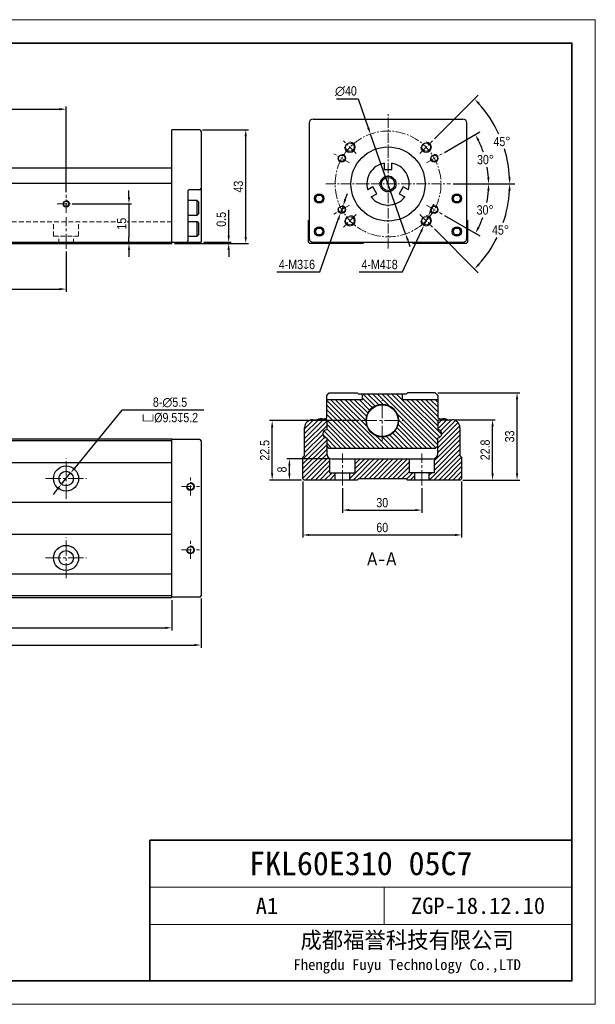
# Model space of a CAD drawing. Header units: millimetres. Extents: x 100 to 3612, y -424 to 856.
# Tile 30 of 45: x 2200 to 2418, y 30 to 402. Entities that reach past the tile are written whole.
import ezdxf

# ---------------------------------------------------------------- set-up
doc = ezdxf.new("R2010")
doc.units = ezdxf.units.MM
doc.linetypes.add('CENTER2', pattern=[28.575, 19.05, -3.175, 3.175, -3.175])
doc.linetypes.add('DASHED', pattern=[19.05, 12.7, -6.35])
doc.layers.get('Defpoints').update_dxf_attribs({"lineweight": 13})
for name, color, linetype, lineweight in [('剖面', 252, 'Continuous', 5), ('小粗', 7, 'Continuous', 25), ('标注', 3, 'Continuous', 13), ('点划线', 1, 'CENTER2', 13), ('粗线', 7, 'Continuous', 35), ('细线', 7, 'Continuous', 13), ('虚线', 253, 'DASHED', 13)]:
    doc.layers.add(name, color=color, linetype=linetype, lineweight=lineweight)
doc.styles.add('3.5', font='ARIALN.TTF', dxfattribs={"height": 3.5})
doc.styles.add('7', font='ARIALN.TTF', dxfattribs={"height": 7})
doc.styles.add('图号', font='txt', dxfattribs={"height": 3.5})
doc.dimstyles.new('A4—对齐', dxfattribs={"dimtxt": 3.5, "dimasz": 2.5, "dimexe": 1, "dimexo": 1, "dimgap": 1, "dimtad": 1, "dimdec": 1, "dimzin": 9, "dimdsep": 46, "dimtxsty": '3.5', "dimcen": 2.5, "dimadec": 0, "dimazin": 0, "dimtm": 1e-09, "dimtfac": 1, "dimtdec": 1, "dimtmove": 0, "dimatfit": 3, "dimfxl": 0, "dimtolj": 1, "dimarcsym": 0})
doc.dimstyles.new('A4—水平', dxfattribs={"dimtxt": 3.5, "dimasz": 2.5, "dimexe": 2, "dimexo": 1, "dimgap": 1, "dimtad": 1, "dimtih": 1, "dimtoh": 1, "dimdec": 1, "dimzin": 12, "dimdsep": 46, "dimtxsty": '3.5', "dimcen": 2.5, "dimadec": 0, "dimazin": 0, "dimtm": 1e-09, "dimtfac": 1, "dimtdec": 1, "dimtmove": 0, "dimatfit": 3, "dimfxl": 0, "dimtolj": 1, "dimarcsym": 0})
doc.dimstyles.new('A4—角度', dxfattribs={"dimtxt": 3.5, "dimasz": 2.5, "dimexe": 2, "dimexo": 1, "dimgap": 1, "dimtad": 1, "dimtih": 1, "dimtoh": 1, "dimdec": 1, "dimzin": 12, "dimdsep": 46, "dimtxsty": '3.5', "dimcen": 2.5, "dimadec": 0, "dimazin": 0, "dimtm": 1e-09, "dimtfac": 1, "dimtdec": 1, "dimtmove": 0, "dimatfit": 3, "dimfxl": 0, "dimtolj": 1, "dimarcsym": 0})

# ---------------------------------------------------------------- blocks, each defined once
blk = doc.blocks.new('A4图框')
at = {"layer": '粗线'}
for p in [(202, 5), (292, 35)]:
    blk.add_line(p, (202, 35), dxfattribs=at)
blk.add_lwpolyline([(5, 205), (292, 205), (292, 5), (5, 5)], close=True, dxfattribs=at)
at = {"layer": '细线'}
for p, q in [((292, 25), (202, 25)), ((252, 17), (252, 25)), ((292, 17), (202, 17))]:
    blk.add_line(p, q, dxfattribs=at)
blk.add_lwpolyline([(0, 210), (297, 210), (297, 0), (0, 0)], close=True, dxfattribs=at)
at = {"layer": '细线', "insert": (256.89, 11), "char_height": 3.5, "width": 70.2104, "attachment_point": 5, "style": '图号'}
blk.add_mtext('成都福誉科技有限公司\\P{\\H0.65714x;Fhengdu Fuyu Technology Co.,LTD}', dxfattribs=at)
blk = doc.blocks.new('*D357')
at = {"layer": 'Defpoints', "color": 0, "transparency": 16777216}
for p in [(2217.75, 368.34), (2037.75, 335.99), (2217.75, 335.99)]:
    blk.add_point(p, dxfattribs=at)
at = {"layer": '标注', "color": 0, "lineweight": -2, "transparency": 16777216}
for p, q in [((2037.75, 336.99), (2037.75, 369.34)), ((2217.75, 336.99), (2217.75, 369.34)), ((2040.25, 368.34), (2215.25, 368.34))]:
    blk.add_line(p, q, dxfattribs=at)
at = {"layer": '标注', "color": 0, "transparency": 16777216}
for points in [[(2040.25, 368.76), (2040.25, 367.93), (2037.75, 368.34)], [(2215.25, 368.76), (2215.25, 367.93), (2217.75, 368.34)]]:
    blk.add_solid(points, dxfattribs=at)
at = {"layer": '标注', "color": 0, "transparency": 16777216, "insert": (2127.75, 371.13), "char_height": 3.5, "width": 18.6714, "attachment_point": 5, "style": '3.5'}
blk.add_mtext('\\A1;100', dxfattribs=at)
blk = doc.blocks.new('*D360')
at = {"layer": 'Defpoints', "color": 0, "transparency": 16777216}
for p in [(2037.75, 315.58), (2217.75, 315.58), (2217.75, 300.35)]:
    blk.add_point(p, dxfattribs=at)
at = {"layer": '标注', "color": 0, "lineweight": -2, "transparency": 16777216}
for p, q in [((2037.75, 314.58), (2037.75, 299.35)), ((2217.75, 314.58), (2217.75, 299.35)), ((2040.25, 300.35), (2215.25, 300.35))]:
    blk.add_line(p, q, dxfattribs=at)
at = {"layer": '标注', "color": 0, "transparency": 16777216}
for points in [[(2040.25, 300.76), (2040.25, 299.93), (2037.75, 300.35)], [(2215.25, 300.76), (2215.25, 299.93), (2217.75, 300.35)]]:
    blk.add_solid(points, dxfattribs=at)
at = {"layer": '标注', "color": 0, "transparency": 16777216, "insert": (2127.75, 303.14), "char_height": 3.5, "width": 20.1435, "attachment_point": 5, "style": '3.5'}
blk.add_mtext('\\A1;{\\fSimSun|b0|i0|c134|p34;3}×100', dxfattribs=at)
blk = doc.blocks.new('*D361')
at = {"layer": 'Defpoints', "color": 0, "transparency": 16777216}
for p in [(2219, 332.58), (2241.53, 317.58), (2257.75, 317.58)]:
    blk.add_point(p, dxfattribs=at)
at = {"layer": '标注', "color": 0, "lineweight": -2, "transparency": 16777216}
for p, q in [((2241.53, 335.08), (2241.53, 337.58)), ((2220, 332.58), (2242.53, 332.58)), ((2241.53, 332.58), (2241.53, 330.08)), ((2241.53, 330.08), (2241.53, 320.08)), ((2241.53, 317.58), (2241.53, 320.08)), ((2256.75, 317.58), (2240.53, 317.58)), ((2241.53, 315.08), (2241.53, 312.58))]:
    blk.add_line(p, q, dxfattribs=at)
at = {"layer": '标注', "color": 0, "transparency": 16777216}
for points in [[(2241.11, 335.08), (2241.95, 335.08), (2241.53, 332.58)], [(2241.11, 315.08), (2241.95, 315.08), (2241.53, 317.58)]]:
    blk.add_solid(points, dxfattribs=at)
at = {"layer": '标注', "color": 0, "transparency": 16777216, "insert": (2238.74, 325.08), "char_height": 3.5, "attachment_point": 5, "rotation": 90, "style": '3.5', "bg_fill": 3, "box_fill_scale": 1.1, "bg_fill_color": 256, "bg_fill_true_color": 13158600, "bg_fill_transparency": 0}
blk.add_mtext('\\A1;15', dxfattribs=at)
blk = doc.blocks.new('*D362')
at = {"layer": 'Defpoints', "color": 0, "transparency": 16777216}
for p in [(2268.25, 360.58), (2285.64, 360.58), (2257.75, 317.58)]:
    blk.add_point(p, dxfattribs=at)
at = {"layer": '标注', "color": 0, "lineweight": -2, "transparency": 16777216}
for p, q in [((2269.25, 360.58), (2286.64, 360.58)), ((2285.64, 320.08), (2285.64, 358.08)), ((2258.75, 317.58), (2286.64, 317.58))]:
    blk.add_line(p, q, dxfattribs=at)
at = {"layer": '标注', "color": 0, "transparency": 16777216}
for points in [[(2285.22, 358.08), (2286.06, 358.08), (2285.64, 360.58)], [(2285.22, 320.08), (2286.06, 320.08), (2285.64, 317.58)]]:
    blk.add_solid(points, dxfattribs=at)
at = {"layer": '标注', "color": 0, "transparency": 16777216, "insert": (2282.85, 339.08), "char_height": 3.5, "attachment_point": 5, "rotation": 90, "style": '3.5'}
blk.add_mtext('\\A1;43', dxfattribs=at)
blk = doc.blocks.new('*D363')
at = {"layer": 'Defpoints', "color": 0, "transparency": 16777216}
for p in [(2257.75, 317.58), (2268.75, 318.08), (2279.19, 318.08)]:
    blk.add_point(p, dxfattribs=at)
at = {"layer": '标注', "color": 0, "lineweight": -2, "transparency": 16777216}
for p, q in [((2279.19, 320.58), (2279.19, 330.33)), ((2258.75, 317.58), (2280.19, 317.58)), ((2269.75, 318.08), (2280.19, 318.08)), ((2279.19, 317.58), (2279.19, 318.08)), ((2279.19, 315.08), (2279.19, 312.58))]:
    blk.add_line(p, q, dxfattribs=at)
at = {"layer": '标注', "color": 0, "transparency": 16777216}
for points in [[(2278.77, 320.58), (2279.61, 320.58), (2279.19, 318.08)], [(2278.77, 315.08), (2279.61, 315.08), (2279.19, 317.58)]]:
    blk.add_solid(points, dxfattribs=at)
at = {"layer": '标注', "color": 0, "transparency": 16777216, "insert": (2276.4, 326.71), "char_height": 3.5, "attachment_point": 5, "rotation": 90, "style": '3.5'}
blk.add_mtext('\\A1;0.5', dxfattribs=at)
blk = doc.blocks.new('*D364')
at = {"layer": 'Defpoints', "color": 0, "transparency": 16777216}
for p in [(2315.84, 340.08), (2362.96, 340.08), (2353.94, 332.1), (2376.85, 333.61), (2359.84, 328.69)]:
    blk.add_point(p, dxfattribs=at)
at = {"layer": '标注', "color": 0, "lineweight": -2, "transparency": 16777216}
for p, q in [((2363.96, 340.08), (2379.41, 340.08)), ((2360.71, 328.19), (2374.15, 320.43))]:
    blk.add_line(p, q, dxfattribs=at)
for start, end in [(349.1143, 356.1598), (333.8402, 340.2292)]:
    blk.add_arc((2340.11, 340.08), 37.31, start, end, dxfattribs=at)
at = {"layer": '标注', "color": 0, "transparency": 16777216}
for points in [[(2376.91, 337.6), (2377.75, 337.57), (2377.41, 340.08)], [(2373.96, 323.44), (2373.22, 323.83), (2372.42, 321.43)]]:
    blk.add_solid(points, dxfattribs=at)
at = {"layer": '标注', "color": 0, "transparency": 16777216, "insert": (2376.09, 330.25), "char_height": 3.5, "attachment_point": 5, "style": '3.5'}
blk.add_mtext('\\A1;30°', dxfattribs=at)
blk = doc.blocks.new('*D365')
at = {"layer": 'Defpoints', "color": 0, "transparency": 16777216}
for p in [(2359.84, 351.48), (2375.14, 352.84), (2353.94, 348.07), (2315.84, 340.08), (2362.96, 340.08)]:
    blk.add_point(p, dxfattribs=at)
at = {"layer": '标注', "color": 0, "lineweight": -2, "transparency": 16777216}
for p, q in [((2360.71, 351.98), (2374.13, 359.73)), ((2363.96, 340.08), (2379.39, 340.08))]:
    blk.add_line(p, q, dxfattribs=at)
for start, end in [(18.7271, 26.1573), (3.8427, 9.8782)]:
    blk.add_arc((2340.11, 340.08), 37.28, start, end, dxfattribs=at)
at = {"layer": '标注', "color": 0, "transparency": 16777216}
for points in [[(2373.2, 356.32), (2373.94, 356.72), (2372.39, 358.73)], [(2377.72, 342.6), (2376.89, 342.57), (2377.39, 340.08)]]:
    blk.add_solid(points, dxfattribs=at)
at = {"layer": '标注', "color": 0, "transparency": 16777216, "insert": (2376.24, 349.27), "char_height": 3.5, "attachment_point": 5, "style": '3.5'}
blk.add_mtext('\\A1;30°', dxfattribs=at)
blk = doc.blocks.new('*D366')
at = {"layer": 'Defpoints', "color": 0, "transparency": 16777216}
for p in [(2379.28, 362.82), (2356.2, 356.38), (2351.38, 351.57), (2315.84, 340.08), (2362.96, 340.08)]:
    blk.add_point(p, dxfattribs=at)
at = {"layer": '标注', "color": 0, "lineweight": -2, "transparency": 16777216}
for p, q in [((2356.91, 357.09), (2373.47, 373.65)), ((2363.96, 340.08), (2387.37, 340.08))]:
    blk.add_line(p, q, dxfattribs=at)
for start, end in [(24.4408, 41.8497), (3.1503, 16.9472)]:
    blk.add_arc((2339.9, 340.08), 45.47, start, end, dxfattribs=at)
at = {"layer": '标注', "color": 0, "transparency": 16777216}
for points in [[(2373.47, 370.14), (2374.07, 370.71), (2372.05, 372.24)], [(2385.72, 342.6), (2384.89, 342.57), (2385.37, 340.08)]]:
    blk.add_solid(points, dxfattribs=at)
at = {"layer": '标注', "color": 0, "transparency": 16777216, "insert": (2382.45, 356.12), "char_height": 3.5, "attachment_point": 5, "style": '3.5'}
blk.add_mtext('\\A1;45°', dxfattribs=at)
blk = doc.blocks.new('*D367')
at = {"layer": 'Defpoints', "color": 0, "transparency": 16777216}
for p in [(2315.84, 340.08), (2362.96, 340.08), (2351.38, 328.6), (2356.2, 323.79), (2379.28, 317.35)]:
    blk.add_point(p, dxfattribs=at)
at = {"layer": '标注', "color": 0, "lineweight": -2, "transparency": 16777216}
for p, q in [((2363.96, 340.08), (2387.37, 340.08)), ((2356.91, 323.08), (2373.47, 306.52))]:
    blk.add_line(p, q, dxfattribs=at)
for start, end in [(341.2432, 356.8497), (318.1503, 333.6525)]:
    blk.add_arc((2339.9, 340.08), 45.47, start, end, dxfattribs=at)
at = {"layer": '标注', "color": 0, "transparency": 16777216}
for points in [[(2384.89, 337.6), (2385.72, 337.57), (2385.37, 340.08)], [(2374.07, 309.46), (2373.47, 310.03), (2372.05, 307.93)]]:
    blk.add_solid(points, dxfattribs=at)
at = {"layer": '标注', "color": 0, "transparency": 16777216, "insert": (2381.91, 322.68), "char_height": 3.5, "attachment_point": 5, "style": '3.5'}
blk.add_mtext('\\A1;45°', dxfattribs=at)
blk = doc.blocks.new('*D368')
at = {"layer": 'Defpoints', "color": 0, "transparency": 16777216}
for p in [(2354.63, 328.01), (2352.95, 324.38)]:
    blk.add_point(p, dxfattribs=at)
at = {"layer": '标注', "color": 0, "lineweight": -2, "transparency": 16777216}
for p, q in [((2355.67, 330.28), (2356.72, 332.55)), ((2354.63, 328.01), (2352.95, 324.38)), ((2344.86, 306.84), (2351.9, 322.11)), ((2328.55, 306.84), (2344.86, 306.84))]:
    blk.add_line(p, q, dxfattribs=at)
at = {"layer": '标注', "color": 0, "transparency": 16777216}
for points in [[(2355.3, 330.46), (2356.05, 330.11), (2354.63, 328.01)], [(2351.53, 322.28), (2352.28, 321.93), (2352.95, 324.38)]]:
    blk.add_solid(points, dxfattribs=at)
at = {"layer": '标注', "color": 0, "transparency": 16777216, "insert": (2336.21, 309.63), "char_height": 3.5, "attachment_point": 5, "style": '3.5'}
blk.add_mtext('\\A1;4-M4{\\Fgdt|c134;x}8', dxfattribs=at)
blk = doc.blocks.new('*D369')
at = {"layer": 'Defpoints', "color": 0, "transparency": 16777216}
for p in [(2322.4, 331.81), (2321.41, 328.98)]:
    blk.add_point(p, dxfattribs=at)
at = {"layer": '标注', "color": 0, "lineweight": -2, "transparency": 16777216}
for p, q in [((2323.23, 334.17), (2324.06, 336.52)), ((2322.4, 331.81), (2321.41, 328.98)), ((2313.62, 306.84), (2320.58, 326.62)), ((2297.33, 306.84), (2313.62, 306.84))]:
    blk.add_line(p, q, dxfattribs=at)
at = {"layer": '标注', "color": 0, "transparency": 16777216}
for points in [[(2322.84, 334.3), (2323.62, 334.03), (2322.4, 331.81)], [(2320.18, 326.76), (2320.97, 326.48), (2321.41, 328.98)]]:
    blk.add_solid(points, dxfattribs=at)
at = {"layer": '标注', "color": 0, "transparency": 16777216, "insert": (2304.98, 309.63), "char_height": 3.5, "attachment_point": 5, "style": '3.5'}
blk.add_mtext('\\A1;4-M3{\\Fgdt|c134;x}6', dxfattribs=at)
blk = doc.blocks.new('*D370')
at = {"layer": 'Defpoints', "color": 0, "transparency": 16777216}
for p in [(2332.77, 358.95), (2346.03, 321.22)]:
    blk.add_point(p, dxfattribs=at)
at = {"layer": '标注', "color": 0, "lineweight": -2, "transparency": 16777216}
for p, q in [((2319.88, 372.26), (2328.09, 372.26)), ((2328.09, 372.26), (2331.94, 361.31)), ((2346.03, 321.22), (2332.77, 358.95)), ((2346.86, 318.86), (2347.69, 316.5))]:
    blk.add_line(p, q, dxfattribs=at)
at = {"layer": '标注', "color": 0, "transparency": 16777216}
for points in [[(2332.33, 361.45), (2331.54, 361.17), (2332.77, 358.95)], [(2347.25, 319), (2346.47, 318.72), (2346.03, 321.22)]]:
    blk.add_solid(points, dxfattribs=at)
at = {"layer": '标注', "color": 0, "transparency": 16777216, "insert": (2323.48, 375.15), "char_height": 3.5, "attachment_point": 5, "style": '3.5'}
blk.add_mtext('\\A1;∅40', dxfattribs=at)
blk = doc.blocks.new('*D376')
at = {"layer": 'Defpoints', "color": 0, "transparency": 16777216}
for p in [(1938.75, 183.93), (2268.75, 184.43), (2268.75, 165.8)]:
    blk.add_point(p, dxfattribs=at)
at = {"layer": '标注', "color": 0, "lineweight": -2, "transparency": 16777216}
for p, q in [((1938.75, 182.93), (1938.75, 164.8)), ((2268.75, 183.43), (2268.75, 164.8)), ((1941.25, 165.8), (2266.25, 165.8))]:
    blk.add_line(p, q, dxfattribs=at)
at = {"layer": '标注', "color": 0, "transparency": 16777216}
for points in [[(1941.25, 166.21), (1941.25, 165.38), (1938.75, 165.8)], [(2266.25, 166.21), (2266.25, 165.38), (2268.75, 165.8)]]:
    blk.add_solid(points, dxfattribs=at)
at = {"layer": '标注', "color": 0, "transparency": 16777216, "insert": (2103.75, 168.58), "char_height": 3.5, "width": 25.9299, "attachment_point": 5, "style": '3.5'}
blk.add_mtext('\\A1;470', dxfattribs=at)
blk = doc.blocks.new('*D377')
at = {"layer": 'Defpoints', "color": 0, "transparency": 16777216}
for p in [(1997.75, 183.73), (2257.75, 183.73), (2257.75, 172.3)]:
    blk.add_point(p, dxfattribs=at)
at = {"layer": '标注', "color": 0, "lineweight": -2, "transparency": 16777216}
for p, q in [((1997.75, 182.73), (1997.75, 171.3)), ((2257.75, 182.73), (2257.75, 171.3)), ((2000.25, 172.3), (2255.25, 172.3))]:
    blk.add_line(p, q, dxfattribs=at)
at = {"layer": '标注', "color": 0, "transparency": 16777216}
for points in [[(2000.25, 172.71), (2000.25, 171.88), (1997.75, 172.3)], [(2255.25, 172.71), (2255.25, 171.88), (2257.75, 172.3)]]:
    blk.add_solid(points, dxfattribs=at)
at = {"layer": '标注', "color": 0, "transparency": 16777216, "insert": (2103.75, 175.08), "char_height": 3.5, "width": 18.7578, "attachment_point": 5, "style": '3.5'}
blk.add_mtext('\\A1;400', dxfattribs=at)
blk = doc.blocks.new('*D390')
at = {"layer": 'Defpoints', "color": 0, "transparency": 16777216}
for p in [(2219.49, 230.87), (2216.01, 226.6)]:
    blk.add_point(p, dxfattribs=at)
at = {"layer": '标注', "color": 0, "lineweight": -2, "transparency": 16777216}
for p, q in [((2238.86, 254.63), (2221.07, 232.8)), ((2269.8, 254.63), (2238.86, 254.63)), ((2216.01, 226.6), (2219.49, 230.87)), ((2214.43, 224.67), (2212.85, 222.73))]:
    blk.add_line(p, q, dxfattribs=at)
at = {"layer": '标注', "color": 0, "transparency": 16777216}
for points in [[(2220.74, 233.07), (2221.39, 232.54), (2219.49, 230.87)], [(2214.11, 224.93), (2214.75, 224.4), (2216.01, 226.6)]]:
    blk.add_solid(points, dxfattribs=at)
at = {"layer": '标注', "color": 0, "transparency": 16777216, "insert": (2257.02, 254.63), "char_height": 3.5, "attachment_point": 5, "style": '3.5'}
blk.add_mtext('\\A1;8-∅5.5\\P{\\Fgdt|c134;v}%%C9.5{\\Fgdt|c134;x}5.2', dxfattribs=at)
blk = doc.blocks.new('*D391')
at = {"layer": 'Defpoints', "color": 0, "transparency": 16777216}
for p in [(2322.22, 226.15), (2352.22, 226.15), (2352.22, 216.81)]:
    blk.add_point(p, dxfattribs=at)
at = {"layer": '标注', "color": 0, "lineweight": -2, "transparency": 16777216}
for p, q in [((2322.22, 225.15), (2322.22, 215.81)), ((2352.22, 225.15), (2352.22, 215.81)), ((2324.72, 216.81), (2349.72, 216.81))]:
    blk.add_line(p, q, dxfattribs=at)
at = {"layer": '标注', "color": 0, "transparency": 16777216}
for points in [[(2324.72, 217.23), (2324.72, 216.4), (2322.22, 216.81)], [(2349.72, 217.23), (2349.72, 216.4), (2352.22, 216.81)]]:
    blk.add_solid(points, dxfattribs=at)
at = {"layer": '标注', "color": 0, "transparency": 16777216, "insert": (2337.22, 219.6), "char_height": 3.5, "attachment_point": 5, "style": '3.5'}
blk.add_mtext('\\A1;30', dxfattribs=at)
blk = doc.blocks.new('*D392')
at = {"layer": 'Defpoints', "color": 0, "transparency": 16777216}
for p in [(2307.22, 228.65), (2367.22, 228.65), (2367.22, 207.41)]:
    blk.add_point(p, dxfattribs=at)
at = {"layer": '标注', "color": 0, "lineweight": -2, "transparency": 16777216}
for p, q in [((2307.22, 227.65), (2307.22, 206.41)), ((2367.22, 227.65), (2367.22, 206.41)), ((2309.72, 207.41), (2364.72, 207.41))]:
    blk.add_line(p, q, dxfattribs=at)
at = {"layer": '标注', "color": 0, "transparency": 16777216}
for points in [[(2309.72, 207.83), (2309.72, 207), (2307.22, 207.41)], [(2364.72, 207.83), (2364.72, 207), (2367.22, 207.41)]]:
    blk.add_solid(points, dxfattribs=at)
at = {"layer": '标注', "color": 0, "transparency": 16777216, "insert": (2337.22, 210.2), "char_height": 3.5, "attachment_point": 5, "style": '3.5'}
blk.add_mtext('\\A1;60', dxfattribs=at)
blk = doc.blocks.new('*D393')
at = {"layer": 'Defpoints', "color": 0, "transparency": 16777216}
for p in [(2295.63, 250.65), (2329.51, 250.65), (2307.72, 228.15)]:
    blk.add_point(p, dxfattribs=at)
at = {"layer": '标注', "color": 0, "lineweight": -2, "transparency": 16777216}
for p, q in [((2328.51, 250.65), (2294.63, 250.65)), ((2295.63, 230.65), (2295.63, 248.15)), ((2306.72, 228.15), (2294.63, 228.15))]:
    blk.add_line(p, q, dxfattribs=at)
at = {"layer": '标注', "color": 0, "transparency": 16777216}
for points in [[(2295.21, 248.15), (2296.04, 248.15), (2295.63, 250.65)], [(2295.21, 230.65), (2296.04, 230.65), (2295.63, 228.15)]]:
    blk.add_solid(points, dxfattribs=at)
at = {"layer": '标注', "color": 0, "transparency": 16777216, "insert": (2292.84, 239.4), "char_height": 3.5, "attachment_point": 5, "rotation": 90, "style": '3.5'}
blk.add_mtext('\\A1;22.5', dxfattribs=at)
blk = doc.blocks.new('*D394')
at = {"layer": 'Defpoints', "color": 0, "transparency": 16777216}
for p in [(2363.57, 250.95), (2378.91, 250.95), (2366.72, 228.15)]:
    blk.add_point(p, dxfattribs=at)
at = {"layer": '标注', "color": 0, "lineweight": -2, "transparency": 16777216}
for p, q in [((2364.57, 250.95), (2379.91, 250.95)), ((2378.91, 230.65), (2378.91, 248.45)), ((2367.72, 228.15), (2379.91, 228.15))]:
    blk.add_line(p, q, dxfattribs=at)
at = {"layer": '标注', "color": 0, "transparency": 16777216}
for points in [[(2378.49, 248.45), (2379.33, 248.45), (2378.91, 250.95)], [(2378.49, 230.65), (2379.33, 230.65), (2378.91, 228.15)]]:
    blk.add_solid(points, dxfattribs=at)
at = {"layer": '标注', "color": 0, "transparency": 16777216, "insert": (2376.12, 239.55), "char_height": 3.5, "attachment_point": 5, "rotation": 90, "style": '3.5'}
blk.add_mtext('\\A1;22.8', dxfattribs=at)
blk = doc.blocks.new('*D395')
at = {"layer": 'Defpoints', "color": 0, "transparency": 16777216}
for p in [(2357.22, 261.15), (2388.15, 261.15), (2366.72, 228.15)]:
    blk.add_point(p, dxfattribs=at)
at = {"layer": '标注', "color": 0, "lineweight": -2, "transparency": 16777216}
for p, q in [((2358.22, 261.15), (2389.15, 261.15)), ((2388.15, 230.65), (2388.15, 258.65)), ((2367.72, 228.15), (2389.15, 228.15))]:
    blk.add_line(p, q, dxfattribs=at)
at = {"layer": '标注', "color": 0, "transparency": 16777216}
for points in [[(2387.74, 258.65), (2388.57, 258.65), (2388.15, 261.15)], [(2387.74, 230.65), (2388.57, 230.65), (2388.15, 228.15)]]:
    blk.add_solid(points, dxfattribs=at)
at = {"layer": '标注', "color": 0, "transparency": 16777216, "insert": (2385.37, 244.65), "char_height": 3.5, "attachment_point": 5, "rotation": 90, "style": '3.5'}
blk.add_mtext('\\A1;33', dxfattribs=at)
blk = doc.blocks.new('*D436')
at = {"layer": 'Defpoints', "color": 0, "transparency": 16777216}
for p in [(2302.13, 236.15), (2318.22, 236.15), (2307.72, 228.15)]:
    blk.add_point(p, dxfattribs=at)
at = {"layer": '标注', "color": 0, "lineweight": -2, "transparency": 16777216}
for p, q in [((2317.22, 236.15), (2301.13, 236.15)), ((2302.13, 230.65), (2302.13, 233.65)), ((2306.72, 228.15), (2301.13, 228.15))]:
    blk.add_line(p, q, dxfattribs=at)
at = {"layer": '标注', "color": 0, "transparency": 16777216}
for points in [[(2301.71, 233.65), (2302.54, 233.65), (2302.13, 236.15)], [(2301.71, 230.65), (2302.54, 230.65), (2302.13, 228.15)]]:
    blk.add_solid(points, dxfattribs=at)
at = {"layer": '标注', "color": 0, "transparency": 16777216, "insert": (2299.34, 232.15), "char_height": 3.5, "attachment_point": 5, "rotation": 90, "style": '3.5'}
blk.add_mtext('\\A1;8', dxfattribs=at)

msp = doc.modelspace()

# ---------------------------------------------------------------- hatches: boundary and pattern name
at = {"layer": '剖面'}
h = msp.add_hatch(dxfattribs=at)
h.set_pattern_fill('ANSI31', color=256, scale=0.4, angle=90)
h.set_pattern_definition([(135, (1777.809, 51.3413), (-0.8980256, -0.8980256), [])])
h.paths.add_polyline_path([(2361.94, 250.95), (2358.22, 250.95), (2358.22, 247.15, -1), (2358.22, 244.15), (2358.22, 241.15), (2357.22, 240.15), (2317.22, 240.15), (2316.22, 241.15), (2316.22, 244.15, -1), (2316.22, 247.15), (2316.22, 250.95), (2312.51, 250.95, -0.217742), (2314.99, 251.18), (2316.22, 251.63), (2316.22, 258.65), (2329.72, 258.65), (2329.72, 260.65), (2344.72, 260.65), (2344.72, 258.65), (2358.22, 258.65), (2358.22, 251.63), (2359.46, 251.18, -0.217742)])
h.paths.add_polyline_path([(2331, 250.65, -1), (2343.45, 250.65, -1)], flags=16)
h.paths.add_polyline_path([(2331.22, 250.65, -1), (2343.22, 250.65, -1)], flags=0)
h = msp.add_hatch(dxfattribs=at)
h.set_pattern_fill('ANSI31', color=256, scale=0.4)
h.set_pattern_definition([(45, (2310.825, 236.1077), (-0.898026, 0.898026), [])])
h.paths.add_polyline_path([(2317.47, 236.29, -0.305615), (2316.22, 238.15), (2316.22, 244.15, -1), (2316.22, 247.15), (2316.22, 250.95), (2310.87, 250.95, 0.414214), (2307.87, 247.95), (2307.87, 237.5), (2307.22, 236.85), (2307.22, 228.65), (2307.72, 228.15), (2319.47, 228.15), (2319.47, 230.95), (2317.47, 230.95)])
h.paths.add_polyline_path([(2367.22, 236.85), (2366.57, 237.5), (2366.57, 247.95, 0.414214), (2363.57, 250.95), (2358.22, 250.95), (2358.22, 247.15, -1), (2358.22, 244.15), (2358.22, 238.15, -0.305615), (2356.97, 236.29), (2356.97, 230.95), (2354.97, 230.95), (2354.97, 228.15), (2366.72, 228.15), (2367.22, 228.65)])
h.paths.add_polyline_path([(2346.22, 228.65), (2346.72, 228.15), (2349.47, 228.15), (2349.47, 230.95), (2347.47, 230.95), (2347.47, 236.15), (2326.97, 236.15), (2326.97, 230.95), (2324.97, 230.95), (2324.97, 228.15), (2327.72, 228.15), (2328.22, 228.65)])

# ---------------------------------------------------------------- linework, layer by layer
at = {"layer": '小粗'}
for p, q in [((2309.6, 363.08), (2309.6, 319.58)), ((2311.1, 364.58), (2367.7, 364.58)), ((2369.2, 319.58), (2369.2, 363.08)), ((2257.75, 317.58), (2257.75, 360.58)), ((2268.25, 360.58), (2257.75, 360.58)), ((2268.75, 360.08), (2268.75, 318.08)), ((2337.9, 347.94), (2337.9, 345.58)), ((2340.9, 345.58), (2340.9, 347.94)), ((2257.75, 346.08), (2163.05, 346.08)), ((2337.9, 345.58), (2340.9, 345.58)), ((1997.75, 340.38), (2257.75, 340.38)), ((2333.67, 339.01), (2331.71, 337.88)), ((2335.17, 336.41), (2333.67, 339.01)), ((2345.13, 339.01), (2343.63, 336.41)), ((2347.09, 337.88), (2345.13, 339.01)), ((2263.75, 337.33), (2263.75, 318.58)), ((2268.25, 337.83), (2264.25, 337.83)), ((2311.96, 334.58), (2312.68, 335.83)), ((2312.68, 335.83), (2314.12, 335.83)), ((2314.12, 335.83), (2314.84, 334.58)), ((2333.07, 335.2), (2335.17, 336.41)), ((2343.63, 336.41), (2345.73, 335.2)), ((2363.96, 334.58), (2364.68, 335.83)), ((2364.68, 335.83), (2366.12, 335.83)), ((2366.12, 335.83), (2366.84, 334.58)), ((2267.25, 333.83), (2263.75, 333.83)), ((2267.75, 333.33), (2267.25, 333.83)), ((2267.25, 328.33), (2267.25, 333.83)), ((2267.75, 333.33), (2267.75, 328.83)), ((2312.68, 333.33), (2311.96, 334.58)), ((2314.12, 333.33), (2312.68, 333.33)), ((2314.84, 334.58), (2314.12, 333.33)), ((2364.68, 333.33), (2363.96, 334.58)), ((2366.12, 333.33), (2364.68, 333.33)), ((2366.84, 334.58), (2366.12, 333.33)), ((2263.75, 328.33), (2267.25, 328.33)), ((2267.25, 328.33), (2267.75, 328.83)), ((2267.25, 325.83), (2263.75, 325.83)), ((2267.75, 325.33), (2267.25, 325.83)), ((2267.25, 320.33), (2267.25, 325.83)), ((2267.75, 325.33), (2267.75, 320.83)), ((2309.4, 326.28), (2309.6, 326.48)), ((2309.4, 318.08), (2309.4, 326.28)), ((2369.2, 326.48), (2369.4, 326.28)), ((2369.4, 326.28), (2369.4, 318.08)), ((2263.75, 320.33), (2267.25, 320.33)), ((2267.25, 320.33), (2267.75, 320.83)), ((2311.96, 322.08), (2312.68, 323.33)), ((2312.68, 320.83), (2311.96, 322.08)), ((2312.68, 323.33), (2314.12, 323.33)), ((2314.12, 320.83), (2312.68, 320.83)), ((2314.12, 323.33), (2314.84, 322.08)), ((2314.84, 322.08), (2314.12, 320.83)), ((2363.96, 322.08), (2364.68, 323.33)), ((2364.68, 320.83), (2363.96, 322.08)), ((2364.68, 323.33), (2366.12, 323.33)), ((2366.12, 320.83), (2364.68, 320.83)), ((2366.12, 323.33), (2366.84, 322.08)), ((2366.84, 322.08), (2366.12, 320.83)), ((1938.75, 318.08), (2268.75, 318.08)), ((1997.75, 317.58), (2257.75, 317.58)), ((2309.4, 318.08), (2309.9, 317.58)), ((2329.9, 317.58), (2309.9, 317.58)), ((2311.1, 318.08), (2367.7, 318.08)), ((2330.4, 318.08), (2329.9, 317.58)), ((2348.9, 317.58), (2348.4, 318.08)), ((2368.9, 317.58), (2348.9, 317.58)), ((2368.9, 317.58), (2369.4, 318.08)), ((2316.22, 260.15), (2317.22, 261.15)), ((2317.22, 261.15), (2327.72, 261.15)), ((2328.22, 260.65), (2327.72, 261.15)), ((2346.22, 260.65), (2328.22, 260.65)), ((2329.72, 258.65), (2329.72, 260.65)), ((2344.72, 260.65), (2344.72, 258.65)), ((2346.72, 261.15), (2346.22, 260.65)), ((2357.22, 261.15), (2346.72, 261.15)), ((2357.22, 261.15), (2358.22, 260.15)), ((2316.22, 251.63), (2316.22, 260.15)), ((2316.22, 258.65), (2329.72, 258.65)), ((2344.72, 258.65), (2358.22, 258.65)), ((2358.22, 260.15), (2358.22, 251.63)), ((2310.87, 250.95), (2316.22, 250.95)), ((2314.99, 251.18), (2316.22, 251.63)), ((2316.22, 250.95), (2316.22, 247.15)), ((2358.22, 251.63), (2359.46, 251.18)), ((2358.22, 250.95), (2358.22, 247.15)), ((2358.22, 250.95), (2363.57, 250.95)), ((2307.87, 237.5), (2307.87, 247.95)), ((2366.57, 247.95), (2366.57, 237.5)), ((1997.75, 243.73), (2257.75, 243.73)), ((1997.75, 243.08), (2257.75, 243.08)), ((2257.75, 183.73), (2257.75, 243.73)), ((2268.25, 243.53), (2257.75, 243.53)), ((2268.75, 243.03), (2268.75, 184.43)), ((2316.22, 244.15), (2316.22, 238.15)), ((2358.22, 238.15), (2358.22, 244.15)), ((2317.22, 240.15), (2316.22, 241.15)), ((2357.22, 240.15), (2317.22, 240.15)), ((2358.22, 241.15), (2357.22, 240.15)), ((2257.75, 234.73), (1997.75, 234.73)), ((2307.22, 236.85), (2307.87, 237.5)), ((2307.22, 228.65), (2307.22, 236.85)), ((2317.47, 230.95), (2317.47, 236.29)), ((2318.22, 236.15), (2356.22, 236.15)), ((2326.97, 230.95), (2326.97, 236.15)), ((2347.47, 230.95), (2347.47, 236.15)), ((2356.97, 230.95), (2356.97, 236.29)), ((2366.57, 237.5), (2367.22, 236.85)), ((2367.22, 236.85), (2367.22, 228.65)), ((2317.47, 230.95), (2326.97, 230.95)), ((2319.47, 228.15), (2319.47, 230.95)), ((2324.97, 228.15), (2324.97, 230.95)), ((2356.97, 230.95), (2347.47, 230.95)), ((2349.47, 228.15), (2349.47, 230.95)), ((2354.97, 228.15), (2354.97, 230.95)), ((2307.22, 228.65), (2307.72, 228.15)), ((2327.72, 228.15), (2307.72, 228.15)), ((2328.22, 228.65), (2327.72, 228.15)), ((2346.22, 228.65), (2328.22, 228.65)), ((2346.72, 228.15), (2346.22, 228.65)), ((2366.72, 228.15), (2346.72, 228.15)), ((2366.72, 228.15), (2367.22, 228.65)), ((2257.75, 219.73), (2163.05, 219.73)), ((2163.05, 207.73), (2257.75, 207.73)), ((1997.75, 192.73), (2257.75, 192.73)), ((2257.75, 184.38), (1997.75, 184.38)), ((1997.75, 183.73), (2257.75, 183.73)), ((2268.25, 183.93), (2257.75, 183.93))]:
    msp.add_line(p, q, dxfattribs=at)
for centre, radius in [((2325.01, 353.97), 1.65), ((2339.4, 340.08), 14), ((2353.79, 353.97), 1.65), ((2321.9, 349.78), 1.25), ((2356.89, 349.78), 1.25), ((2339.4, 340.08), 3), ((2339.4, 340.08), 2.5), ((2313.4, 334.58), 1.75), ((2365.4, 334.58), 1.75), ((2217.75, 332.58), 1.02), ((2321.9, 330.39), 1.25), ((2356.89, 330.39), 1.25), ((2325.01, 326.19), 1.65), ((2353.79, 326.19), 1.65), ((2313.4, 322.08), 1.75), ((2365.4, 322.08), 1.75), ((2337.22, 250.65), 6), ((2217.75, 228.73), 4.75), ((2217.75, 228.73), 2.75), ((2264.75, 225.73), 1.25), ((2217.75, 198.73), 4.75), ((2217.75, 198.73), 2.75), ((2264.75, 201.73), 1.25)]:
    msp.add_circle(centre, radius, dxfattribs=at)
for centre, radius, start, end in [((2311.1, 363.08), 1.5, 90, 180), ((2367.7, 363.08), 1.5, 0, 90), ((2268.25, 360.08), 0.5, 0, 90), ((2339.4, 340.08), 8, 100.8069, 196.0174), ((2339.4, 340.08), 8, 343.9826, 79.1931), ((2264.25, 337.33), 0.5, 90, 180), ((2268.25, 338.33), 0.5, 270, 0), ((2339.4, 340.08), 8, 217.6646, 322.3354), ((2263.25, 318.58), 0.5, 270, 360), ((2311.1, 319.58), 1.5, 180, 270), ((2367.7, 319.58), 1.5, 270, 0), ((2310.87, 247.95), 3, 90, 180), ((2314.01, 248.35), 3, 70.7906, 119.9264), ((2360.44, 248.35), 3, 60.0736, 109.2094), ((2363.57, 247.95), 3, 0, 90), ((2316.22, 245.65), 1.5, 90, 270), ((2358.22, 245.65), 1.5, 270, 90), ((2268.25, 243.03), 0.5, 0, 90), ((2318.22, 238.15), 2, 180, 270), ((2356.22, 238.15), 2, 270, 0), ((2268.25, 184.43), 0.5, 270, 0)]:
    msp.add_arc(centre, radius, start, end, dxfattribs=at)
at = {"layer": '标注'}
msp.add_circle((2337.22, 250.65), 6.22, dxfattribs=at)
for centre, radius in [((2325.01, 353.97), 2), ((2353.79, 353.97), 2), ((2321.9, 349.78), 1.5), ((2356.89, 349.78), 1.5), ((2217.75, 332.58), 1.25), ((2321.9, 330.39), 1.5), ((2356.89, 330.39), 1.5), ((2325.01, 326.19), 2), ((2353.79, 326.19), 2), ((2264.75, 225.73), 1.5), ((2264.75, 201.73), 1.5)]:
    msp.add_arc(centre, radius, 180, 90, dxfattribs=at)
at = {"layer": '点划线', "ltscale": 0.2}
for p, q in [((2339.4, 315.64), (2339.4, 367.03)), ((2327.42, 351.57), (2322.6, 356.38)), ((2351.38, 351.57), (2356.2, 356.38)), ((2324.86, 348.07), (2318.95, 351.48)), ((2353.94, 348.07), (2359.84, 351.48)), ((2315.84, 340.08), (2362.96, 340.08)), ((2217.75, 329.18), (2217.75, 335.99)), ((2214.34, 332.58), (2221.16, 332.58)), ((2324.86, 332.1), (2318.95, 328.69)), ((2353.94, 332.1), (2359.84, 328.69)), ((2327.42, 328.6), (2322.6, 323.79)), ((2351.38, 328.6), (2356.2, 323.79)), ((2264.75, 222.33), (2264.75, 229.14)), ((2261.34, 225.73), (2268.16, 225.73)), ((2264.75, 198.33), (2264.75, 205.14)), ((2261.34, 201.73), (2268.16, 201.73))]:
    msp.add_line(p, q, dxfattribs=at)
at = {"layer": '点划线', "ltscale": 0.3}
for p, q in [((2217.75, 315.58), (2217.75, 327.58)), ((2337.22, 242.93), (2337.22, 258.36)), ((2329.51, 250.65), (2344.94, 250.65)), ((2217.75, 221.02), (2217.75, 236.45)), ((2322.22, 226.15), (2322.22, 238.15)), ((2352.22, 226.15), (2352.22, 238.15)), ((2210.03, 228.73), (2225.46, 228.73)), ((2217.75, 191.02), (2217.75, 206.45)), ((2210.03, 198.73), (2225.46, 198.73))]:
    msp.add_line(p, q, dxfattribs=at)
at = {"layer": '点划线', "ltscale": 0.2}
msp.add_circle((2339.4, 340.08), 20, dxfattribs=at)
at = {"layer": '虚线', "ltscale": 0.14}
for p, q in [((2257.75, 325.73), (1997.75, 325.73)), ((2213, 320.38), (2213, 325.73)), ((2222.5, 320.38), (2222.5, 325.58)), ((2213, 320.38), (2222.5, 320.38)), ((2215, 317.58), (2215, 320.38)), ((2220.5, 317.58), (2220.5, 320.38))]:
    msp.add_line(p, q, dxfattribs=at)

# ---------------------------------------------------------------- block references
at = {"layer": '标注', "xscale": 1.772264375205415, "yscale": 1.772264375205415, "zscale": 1.772264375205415}
msp.add_blockref('A4图框', (1891.35, 30), dxfattribs=at)

# ---------------------------------------------------------------- texts
at = {"layer": '标注', "insert": (2331.5, 200.88), "char_height": 5, "attachment_point": 1, "style": '7'}
msp.add_mtext_dynamic_manual_height_columns('A{\\fSimSun|b0|i0|c134|p34;-}A', width=32.1388, gutter_width=35, heights=[0], dxfattribs=at)
at = {"layer": '标注', "attachment_point": 5, "style": '图号'}
for s, insert, char_height, width in [('FKL60E310 05C7', (2329.1, 83.17), 8.8613, 159.5038), ('A1', (2293.66, 67.22), 6.203, 88.6132), ('ZGP-18.12.10', (2373.41, 67.22), 6.2029, 70.8906)]:
    msp.add_mtext(s, dxfattribs=dict(at, insert=insert, char_height=char_height, width=width))

# ---------------------------------------------------------------- dimensions: what is measured, and where the dimension line sits
at = {"layer": '标注'}
dim = msp.add_diameter_dim_2p(p1=(2346.03, 321.22), p2=(2332.77, 358.95), dimstyle='A4—水平', dxfattribs=at)
dim.commit()
dim.dimension.update_dxf_attribs({"geometry": '*D370', "text_midpoint": (2323.48, 372.26), "dimtype": 163})
for base, p1, p2, text, picture, middle in [((2217.75, 368.34), (2037.75, 335.99), (2217.75, 335.99), '100', '*D357', (2127.75, 371.13)), ((2217.75, 300.35), (2037.75, 315.58), (2217.75, 315.58), '{\\fSimSun|b0|i0|c134|p34;3}×100', '*D360', (2127.75, 303.14))]:
    dim = msp.add_linear_dim(base=base, p1=p1, p2=p2, text=text, dimstyle='A4—对齐', dxfattribs=at)
    dim.commit()
    dim.dimension.update_dxf_attribs({"geometry": picture, "text_midpoint": middle})
for base, line1, line2, picture, middle in [((2379.28, 362.82), ((2315.84, 340.08), (2362.96, 340.08)), ((2351.38, 351.57), (2356.2, 356.38)), '*D366', (2382.45, 356.12)), ((2375.14, 352.84), ((2353.94, 348.07), (2359.84, 351.48)), ((2315.84, 340.08), (2362.96, 340.08)), '*D365', (2376.24, 349.27)), ((2376.85, 333.61), ((2315.84, 340.08), (2362.96, 340.08)), ((2353.94, 332.1), (2359.84, 328.69)), '*D364', (2376.09, 330.25))]:
    dim = msp.add_angular_dim_2l(base=base, line1=line1, line2=line2, dimstyle='A4—水平', dxfattribs=at)
    dim.commit()
    dim.dimension.update_dxf_attribs({"geometry": picture, "text_midpoint": middle, "dimtype": 162})
dim = msp.add_angular_dim_2l(base=(2379.28, 317.35), line1=((2315.84, 340.08), (2362.96, 340.08)), line2=((2351.38, 328.6), (2356.2, 323.79)), dimstyle='A4—角度', dxfattribs=at)
dim.commit()
dim.dimension.update_dxf_attribs({"geometry": '*D367', "text_midpoint": (2381.91, 322.68)})
for p1, p2, text, picture, middle in [((2322.4, 331.81), (2321.41, 328.98), '4-M3{\\Fgdt|c134;x}6', '*D369', (2304.98, 306.84)), ((2354.63, 328.01), (2352.95, 324.38), '4-M4{\\Fgdt|c134;x}8', '*D368', (2336.21, 306.84)), ((2216.01, 226.6), (2219.49, 230.87), '8-<>\\X{\\Fgdt|c134;v}%%C9.5{\\Fgdt|c134;x}5.2', '*D390', (2257.02, 254.63))]:
    dim = msp.add_diameter_dim_2p(p1=p1, p2=p2, text=text, dimstyle='A4—水平', dxfattribs=at)
    dim.commit()
    dim.dimension.update_dxf_attribs({"geometry": picture, "text_midpoint": middle, "dimtype": 163})
for base, p1, p2, picture, middle in [((2388.15, 261.15), (2366.72, 228.15), (2357.22, 261.15), '*D395', (2385.37, 244.65)), ((2295.63, 250.65), (2307.72, 228.15), (2329.51, 250.65), '*D393', (2292.84, 239.4)), ((2378.91, 250.95), (2366.72, 228.15), (2363.57, 250.95), '*D394', (2376.12, 239.55)), ((2302.13, 236.15), (2307.72, 228.15), (2318.22, 236.15), '*D436', (2299.34, 232.15))]:
    dim = msp.add_linear_dim(base=base, p1=p1, p2=p2, angle=90, dimstyle='A4—对齐', dxfattribs=at)
    dim.commit()
    dim.dimension.update_dxf_attribs({"geometry": picture, "text_midpoint": middle})
for base, p1, p2, picture, middle in [((2367.22, 207.41), (2307.22, 228.65), (2367.22, 228.65), '*D392', (2337.22, 210.2)), ((2352.22, 216.81), (2322.22, 226.15), (2352.22, 226.15), '*D391', (2337.22, 219.6))]:
    dim = msp.add_linear_dim(base=base, p1=p1, p2=p2, dimstyle='A4—对齐', dxfattribs=at)
    dim.commit()
    dim.dimension.update_dxf_attribs({"geometry": picture, "text_midpoint": middle})
for base, p1, p2, text, picture, middle in [((2268.75, 165.8), (1938.75, 183.93), (2268.75, 184.43), '470', '*D376', (2103.75, 165.8)), ((2257.75, 172.3), (1997.75, 183.73), (2257.75, 183.73), '400', '*D377', (2103.75, 172.3))]:
    dim = msp.add_linear_dim(base=base, p1=p1, p2=p2, text=text, dimstyle='A4—对齐', dxfattribs=at)
    dim.commit()
    dim.dimension.update_dxf_attribs({"geometry": picture, "text_midpoint": middle, "dimtype": 160})

# ---------------------------------------------------------------- next in the draw order: dimensions: what is measured, and where the dimension line sits
dim = msp.add_linear_dim(base=(2241.53, 317.58), p1=(2219, 332.58), p2=(2257.75, 317.58), angle=90, dimstyle='A4—对齐', override={"dimtfill": 1}, dxfattribs=at)
dim.commit()
dim.dimension.update_dxf_attribs({"geometry": '*D361', "text_midpoint": (2241.53, 325.08), "dimtype": 160})

# ---------------------------------------------------------------- next in the draw order: dimensions: what is measured, and where the dimension line sits
for base, p2, picture, middle in [((2285.64, 360.58), (2268.25, 360.58), '*D362', (2282.85, 339.08)), ((2279.19, 318.08), (2268.75, 318.08), '*D363', (2276.4, 326.71))]:
    dim = msp.add_linear_dim(base=base, p1=(2257.75, 317.58), p2=p2, angle=90, dimstyle='A4—对齐', dxfattribs=at)
    dim.commit()
    dim.dimension.update_dxf_attribs({"geometry": picture, "text_midpoint": middle})

doc.saveas('drawing.dxf')
